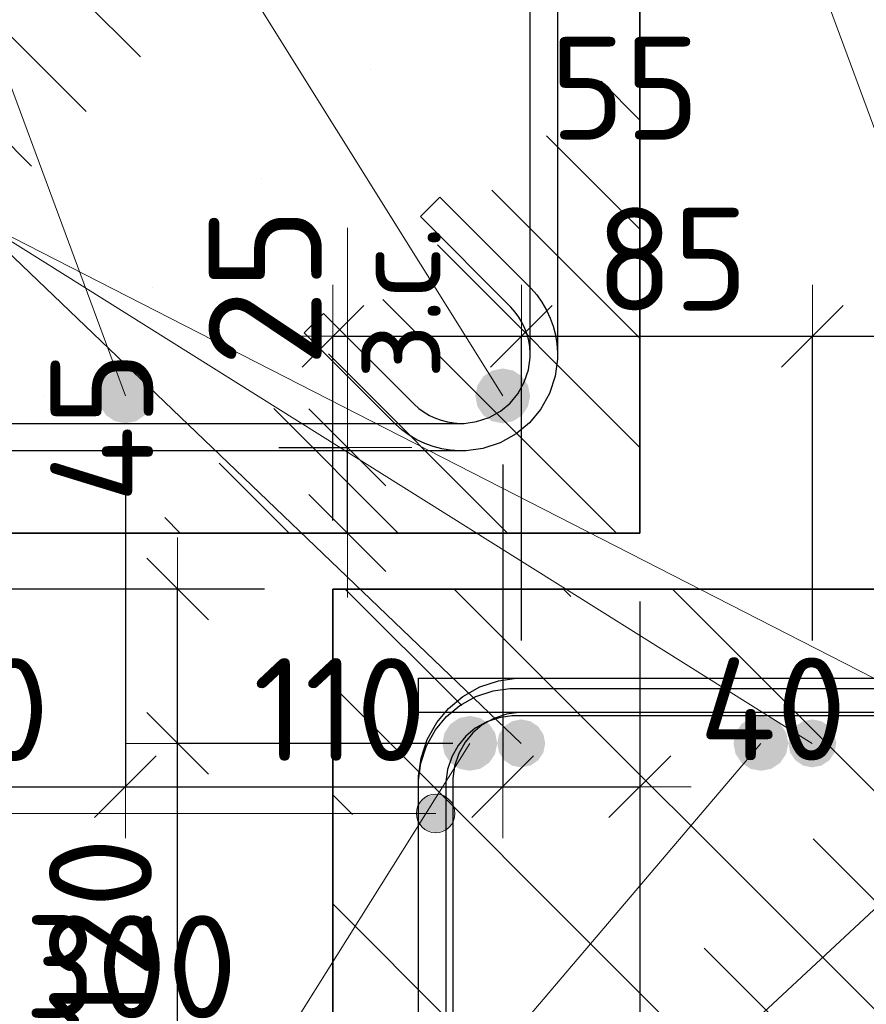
# Model space of a CAD drawing. Header units: metres. Extents: x -38 to 100, y -15 to 21.
# Tile 22 of 90: x 72.291 to 72.538, y 2.047 to 2.334. Entities that reach past the tile are written whole.
import ezdxf

# ---------------------------------------------------------------- set-up
doc = ezdxf.new("R2010")
doc.units = ezdxf.units.M
doc.header["$PDMODE"] = 65
for name, color, linetype, lineweight in [('XR$4$Арм.стержн. Хомут', 240, 'Continuous', 35), ('XR$4$Арм.стержн.горизонт. 1', 180, 'Continuous', 35), ('XR$4$Размерная линия (1)', 7, 'Continuous', 13), ('XR$4$Размерная линия_ общее', 7, 'Continuous', 13), ('XR$6$Арм. стержнями верхней зоны', 180, 'Continuous', 35), ('XR$6$Арм.стержн. Арматура края', 96, 'Continuous', 35), ('XR$6$Арм.стержн. Доп. арматура', 180, 'Continuous', 35), ('XR$6$Арм.стержн. Хомут', 240, 'Continuous', 35), ('XR$6$Арм.стержн.горизонт. 1', 180, 'Continuous', 35), ('XR$6$Размерная линия (1)', 7, 'Continuous', 13)]:
    doc.layers.add(name, color=color, linetype=linetype, lineweight=lineweight)
doc.styles.add('ISOCPEUR', font='txt')
doc.dimstyles.new('DIMSTYLE_11', dxfattribs={"dimtxt": 0.033, "dimasz": 0.0375, "dimexe": 0, "dimexo": 0, "dimgap": 0.0165, "dimtad": 2, "dimdec": 0, "dimlfac": 1000, "dimrnd": 1, "dimzin": 12, "dimdsep": 46, "dimtxsty": 'ISOCPEUR', "dimblk1": 'ALL_ML_STRICH', "dimblk2": 'ALL_ML_STRICH', "dimsah": 1, "dimcen": 0, "dimclrd": 7, "dimclre": 256, "dimclrt": 7, "dimadec": 0, "dimazin": 0, "dimtfac": 1, "dimtdec": 0, "dimtix": 1, "dimtmove": 2, "dimatfit": 3, "dimfxl": 0, "dimtvp": 1.2, "dimtzin": 0, "dimlwd": 0, "dimlwe": -3, "dimarcsym": 0})
doc.dimstyles.new('DIMSTYLE_12', dxfattribs={"dimtxt": 0.03, "dimasz": 0.03, "dimexe": 0, "dimexo": 0, "dimgap": 0.015, "dimtad": 2, "dimdec": 0, "dimlfac": 1000, "dimrnd": 1, "dimzin": 12, "dimdsep": 46, "dimtxsty": 'ISOCPEUR', "dimblk1": 'ALL_ML_STRICH', "dimblk2": 'ALL_ML_STRICH', "dimsah": 1, "dimcen": 0, "dimclrd": 7, "dimclre": 256, "dimclrt": 7, "dimadec": 0, "dimazin": 0, "dimtfac": 1, "dimtdec": 0, "dimtix": 1, "dimtmove": 2, "dimatfit": 3, "dimfxl": 0, "dimtzin": 0, "dimlwd": 0, "dimlwe": -3, "dimarcsym": 0})
doc.dimstyles.new('DIMSTYLE_14', dxfattribs={"dimtxt": 0.03, "dimasz": 0.03, "dimexe": 0, "dimexo": 0, "dimgap": 0.015, "dimtad": 2, "dimdec": 0, "dimlfac": 1000, "dimrnd": 1, "dimzin": 12, "dimdsep": 46, "dimtxsty": 'ISOCPEUR', "dimblk1": 'ALL_ML_STRICH', "dimblk2": 'ALL_ML_STRICH', "dimsah": 1, "dimcen": 0, "dimclrd": 7, "dimclre": 256, "dimclrt": 7, "dimadec": 0, "dimazin": 0, "dimtfac": 1, "dimtdec": 0, "dimtix": 1, "dimtmove": 2, "dimatfit": 3, "dimfxl": 0, "dimtvp": 1.2, "dimtzin": 0, "dimlwd": 0, "dimlwe": -3, "dimarcsym": 0})
doc.dimstyles.new('DIMSTYLE_23', dxfattribs={"dimtxt": 0.03, "dimasz": 0.03, "dimexe": 0, "dimexo": 0, "dimgap": 0.015, "dimtad": 2, "dimdec": 0, "dimlfac": 1000, "dimrnd": 5, "dimzin": 12, "dimdsep": 46, "dimtxsty": 'ISOCPEUR', "dimblk1": 'ALL_ML_STRICH', "dimblk2": 'ALL_ML_STRICH', "dimsah": 1, "dimcen": 0, "dimclrd": 7, "dimclre": 256, "dimclrt": 7, "dimadec": 0, "dimazin": 0, "dimtfac": 1, "dimtdec": 0, "dimtix": 1, "dimtmove": 2, "dimatfit": 3, "dimfxl": 0, "dimtvp": 1.2, "dimtzin": 0, "dimlwd": 0, "dimlwe": -3, "dimarcsym": 0})
doc.dimstyles.new('DIMSTYLE_24', dxfattribs={"dimtxt": 0.03, "dimasz": 0.03, "dimexe": 0, "dimexo": 0, "dimgap": 0.015, "dimtad": 2, "dimdec": 0, "dimlfac": 1000, "dimrnd": 5, "dimzin": 12, "dimdsep": 46, "dimtxsty": 'ISOCPEUR', "dimblk1": 'ALL_ML_STRICH', "dimblk2": 'ALL_ML_STRICH', "dimsah": 1, "dimcen": 0, "dimclrd": 7, "dimclre": 256, "dimclrt": 7, "dimadec": 0, "dimazin": 0, "dimtfac": 1, "dimtdec": 0, "dimtix": 1, "dimtmove": 2, "dimatfit": 3, "dimfxl": 0, "dimtzin": 0, "dimlwd": 0, "dimlwe": -3, "dimarcsym": 0})
pattern_1 = [(135, (0, 0), (-0.031819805, -0.031819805), [0.4, -0.05, 0, -0.05]), (135, (-0.01591, -0.01591), (-0.031819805, -0.031819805), [0.8, -0.1, 0.1, -0.1])]

# ---------------------------------------------------------------- blocks, each defined once
blk = doc.blocks.new('ALL_ML_STRICH')
at = {"color": 0, "linetype": 'ByBlock', "lineweight": -2}
for p, q in [((0, -0.5), (0, 0.5)), ((-0.3, -0.3), (0.3, 0.3)), ((-1, 0), (0.5, 0))]:
    blk.add_line(p, q, dxfattribs=at)
blk = doc.blocks.new('*D98')
at = {"layer": 'DEFPOINTS', "color": 7, "linetype": 'Continuous', "lineweight": 13, "transparency": 33554687}
for p in [(72.34681, 2.20903), (72.35181, 2.18403), (72.3868, 2.18403)]:
    blk.add_point(p, dxfattribs=at)
at = {"layer": 'XR$4$Размерная линия_ общее', "color": 253, "linetype": 'Continuous', "lineweight": -2, "true_color": 0xa0a0a0, "transparency": 33554687}
for p, q in [((72.36681, 2.20903), (72.3868, 2.20903)), ((72.37181, 2.18403), (72.3868, 2.18403))]:
    blk.add_line(p, q, dxfattribs=at)
at = {"layer": 'XR$4$Размерная линия_ общее', "color": 7, "linetype": 'Continuous', "lineweight": -2, "transparency": 33554687}
blk.add_line((72.3868, 2.18403), (72.3868, 2.20903), dxfattribs=at)
at = {"layer": 'XR$4$Размерная линия_ общее', "color": 7, "linetype": 'Continuous', "lineweight": 13, "transparency": 33554687, "xscale": 0.0375, "yscale": 0.0375, "zscale": 0.0375}
for p, rotation in [((72.3868, 2.20903), 90), ((72.3868, 2.18403), 270)]:
    blk.add_blockref('ALL_ML_STRICH', p, dxfattribs=dict(at, rotation=rotation))
at = {"layer": 'XR$4$Размерная линия_ общее', "color": 7, "linetype": 'Continuous', "lineweight": 13, "transparency": 33554687, "insert": (72.38701, 2.22881), "char_height": 0.027, "width": 0.00135, "attachment_point": 1, "rotation": 90, "line_spacing_factor": 0.60241, "style": 'ISOCPEUR'}
blk.add_mtext('з.с.', dxfattribs=at)
at = {"layer": 'XR$4$Размерная линия_ общее', "color": 7, "linetype": 'Continuous', "lineweight": 13, "transparency": 33554687, "insert": (72.3628, 2.25576), "char_height": 0.033, "width": 0.066, "attachment_point": 5, "rotation": 90, "style": 'ISOCPEUR'}
blk.add_mtext('\\A1;{25}', dxfattribs=at)
blk = doc.blocks.new('*D237')
at = {"layer": 'DEFPOINTS', "color": 7, "linetype": 'Continuous', "lineweight": 13, "transparency": 33554687}
for p in [(72.17211, 2.18403), (72.47211, 2.18403), (72.17211, 2.03505)]:
    blk.add_point(p, dxfattribs=at)
at = {"layer": 'XR$4$Размерная линия (1)', "color": 9, "linetype": 'Continuous', "lineweight": -2, "true_color": 0xc7c7c7, "transparency": 33554687}
for p, q in [((72.17211, 2.16403), (72.17211, 2.03505)), ((72.47211, 2.16403), (72.47211, 2.03505))]:
    blk.add_line(p, q, dxfattribs=at)
at = {"layer": 'XR$4$Размерная линия (1)', "color": 7, "linetype": 'Continuous', "lineweight": -2, "transparency": 33554687}
blk.add_line((72.17211, 2.03505), (72.47211, 2.03505), dxfattribs=at)
at = {"layer": 'XR$4$Размерная линия (1)', "color": 7, "linetype": 'Continuous', "lineweight": 13, "transparency": 33554687, "xscale": 0.03, "yscale": 0.03, "zscale": 0.03, "rotation": 180}
blk.add_blockref('ALL_ML_STRICH', (72.17211, 2.03505), dxfattribs=at)
at = {"layer": 'XR$4$Размерная линия (1)', "color": 7, "linetype": 'Continuous', "lineweight": 13, "transparency": 33554687, "xscale": 0.03, "yscale": 0.03, "zscale": 0.03}
blk.add_blockref('ALL_ML_STRICH', (72.47211, 2.03505), dxfattribs=at)
at = {"layer": 'XR$4$Размерная линия (1)', "color": 7, "linetype": 'Continuous', "lineweight": 13, "transparency": 33554687, "insert": (72.32361, 2.05755), "char_height": 0.03, "width": 0.09, "attachment_point": 5, "style": 'ISOCPEUR'}
blk.add_mtext('\\A1;{300}', dxfattribs=at)
blk = doc.blocks.new('*D239')
at = {"layer": 'DEFPOINTS', "color": 7, "linetype": 'Continuous', "lineweight": 13, "transparency": 33554687}
for p in [(72.21203, 2.22403), (72.32203, 2.22403), (72.21203, 2.11005)]:
    blk.add_point(p, dxfattribs=at)
at = {"layer": 'XR$4$Размерная линия (1)', "color": 9, "linetype": 'Continuous', "lineweight": -2, "true_color": 0xc7c7c7, "transparency": 33554687}
for p, q in [((72.21203, 2.20403), (72.21203, 2.11005)), ((72.32203, 2.20403), (72.32203, 2.11005))]:
    blk.add_line(p, q, dxfattribs=at)
at = {"layer": 'XR$4$Размерная линия (1)', "color": 7, "linetype": 'Continuous', "lineweight": -2, "transparency": 33554687}
blk.add_line((72.21203, 2.11005), (72.32203, 2.11005), dxfattribs=at)
at = {"layer": 'XR$4$Размерная линия (1)', "color": 7, "linetype": 'Continuous', "lineweight": 13, "transparency": 33554687, "xscale": 0.03, "yscale": 0.03, "zscale": 0.03, "rotation": 180}
blk.add_blockref('ALL_ML_STRICH', (72.21203, 2.11005), dxfattribs=at)
at = {"layer": 'XR$4$Размерная линия (1)', "color": 7, "linetype": 'Continuous', "lineweight": 13, "transparency": 33554687, "xscale": 0.03, "yscale": 0.03, "zscale": 0.03}
blk.add_blockref('ALL_ML_STRICH', (72.32203, 2.11005), dxfattribs=at)
at = {"layer": 'XR$4$Размерная линия (1)', "color": 7, "linetype": 'Continuous', "lineweight": 13, "transparency": 33554687, "insert": (72.27453, 2.13255), "char_height": 0.03, "width": 0.09, "attachment_point": 5, "style": 'ISOCPEUR'}
blk.add_mtext('\\A1;{110}', dxfattribs=at)
blk = doc.blocks.new('*D240')
at = {"layer": 'DEFPOINTS', "color": 7, "linetype": 'Continuous', "lineweight": 13, "transparency": 33554687}
for p in [(72.32203, 2.22403), (72.43211, 2.22403), (72.32203, 2.11005)]:
    blk.add_point(p, dxfattribs=at)
at = {"layer": 'XR$4$Размерная линия (1)', "color": 9, "linetype": 'Continuous', "lineweight": -2, "true_color": 0xc7c7c7, "transparency": 33554687}
for p, q in [((72.32203, 2.20403), (72.32203, 2.11005)), ((72.43211, 2.20403), (72.43211, 2.11005))]:
    blk.add_line(p, q, dxfattribs=at)
at = {"layer": 'XR$4$Размерная линия (1)', "color": 7, "linetype": 'Continuous', "lineweight": -2, "transparency": 33554687}
blk.add_line((72.32203, 2.11005), (72.43211, 2.11005), dxfattribs=at)
at = {"layer": 'XR$4$Размерная линия (1)', "color": 7, "linetype": 'Continuous', "lineweight": 13, "transparency": 33554687, "xscale": 0.03, "yscale": 0.03, "zscale": 0.03, "rotation": 180}
blk.add_blockref('ALL_ML_STRICH', (72.32203, 2.11005), dxfattribs=at)
at = {"layer": 'XR$4$Размерная линия (1)', "color": 7, "linetype": 'Continuous', "lineweight": 13, "transparency": 33554687, "xscale": 0.03, "yscale": 0.03, "zscale": 0.03}
blk.add_blockref('ALL_ML_STRICH', (72.43211, 2.11005), dxfattribs=at)
at = {"layer": 'XR$4$Размерная линия (1)', "color": 7, "linetype": 'Continuous', "lineweight": 13, "transparency": 33554687, "insert": (72.38457, 2.13255), "char_height": 0.03, "width": 0.09, "attachment_point": 5, "style": 'ISOCPEUR'}
blk.add_mtext('\\A1;{110}', dxfattribs=at)
blk = doc.blocks.new('*D241')
at = {"layer": 'DEFPOINTS', "color": 7, "linetype": 'Continuous', "lineweight": 13, "transparency": 33554687}
for p in [(72.43211, 2.22403), (72.47211, 2.18403), (72.43211, 2.11005)]:
    blk.add_point(p, dxfattribs=at)
at = {"layer": 'XR$4$Размерная линия (1)', "color": 9, "linetype": 'Continuous', "lineweight": -2, "true_color": 0xc7c7c7, "transparency": 33554687}
for p, q in [((72.43211, 2.20403), (72.43211, 2.11005)), ((72.47211, 2.16403), (72.47211, 2.11005))]:
    blk.add_line(p, q, dxfattribs=at)
at = {"layer": 'XR$4$Размерная линия (1)', "color": 7, "linetype": 'Continuous', "lineweight": -2, "transparency": 33554687}
blk.add_line((72.43211, 2.11005), (72.47211, 2.11005), dxfattribs=at)
at = {"layer": 'XR$4$Размерная линия (1)', "color": 7, "linetype": 'Continuous', "lineweight": 13, "transparency": 33554687, "xscale": 0.03, "yscale": 0.03, "zscale": 0.03, "rotation": 180}
blk.add_blockref('ALL_ML_STRICH', (72.43211, 2.11005), dxfattribs=at)
at = {"layer": 'XR$4$Размерная линия (1)', "color": 7, "linetype": 'Continuous', "lineweight": 13, "transparency": 33554687, "xscale": 0.03, "yscale": 0.03, "zscale": 0.03}
blk.add_blockref('ALL_ML_STRICH', (72.47211, 2.11005), dxfattribs=at)
at = {"layer": 'XR$4$Размерная линия (1)', "color": 7, "linetype": 'Continuous', "lineweight": 13, "transparency": 33554687, "insert": (72.51092, 2.13273), "char_height": 0.03, "width": 0.06, "attachment_point": 5, "style": 'ISOCPEUR'}
blk.add_mtext('\\A1;{40}', dxfattribs=at)
blk = doc.blocks.new('*D401')
at = {"layer": 'DEFPOINTS', "color": 7, "linetype": 'Continuous', "lineweight": 13, "transparency": 33554687}
for p in [(72.38258, 2.16769), (72.26224, 1.86769), (72.38255, 1.86769)]:
    blk.add_point(p, dxfattribs=at)
at = {"layer": 'XR$6$Размерная линия (1)', "color": 9, "linetype": 'Continuous', "lineweight": -2, "true_color": 0xc7c7c7, "transparency": 33554687}
for p, q in [((72.36258, 2.16769), (72.26224, 2.16769)), ((72.36255, 1.86769), (72.26224, 1.86769))]:
    blk.add_line(p, q, dxfattribs=at)
at = {"layer": 'XR$6$Размерная линия (1)', "color": 7, "linetype": 'Continuous', "lineweight": -2, "transparency": 33554687}
blk.add_line((72.26224, 1.86769), (72.26224, 2.16769), dxfattribs=at)
at = {"layer": 'XR$6$Размерная линия (1)', "color": 7, "linetype": 'Continuous', "lineweight": 13, "transparency": 33554687, "xscale": 0.03, "yscale": 0.03, "zscale": 0.03}
for p, rotation in [((72.26224, 2.16769), 90), ((72.26224, 1.86769), 270)]:
    blk.add_blockref('ALL_ML_STRICH', p, dxfattribs=dict(at, rotation=rotation))
at = {"layer": 'XR$6$Размерная линия (1)', "color": 7, "linetype": 'Continuous', "lineweight": 13, "transparency": 33554687, "insert": (72.23974, 2.01919), "char_height": 0.03, "width": 0.09, "attachment_point": 5, "rotation": 90, "style": 'ISOCPEUR'}
blk.add_mtext('\\A1;{300}', dxfattribs=at)
blk = doc.blocks.new('*D411')
at = {"layer": 'DEFPOINTS', "color": 7, "linetype": 'Continuous', "lineweight": 13, "transparency": 33554687}
for p in [(72.43755, 2.12269), (72.33724, 2.00269), (72.42251, 2.00269)]:
    blk.add_point(p, dxfattribs=at)
at = {"layer": 'XR$6$Размерная линия (1)', "color": 9, "linetype": 'Continuous', "lineweight": -2, "true_color": 0xc7c7c7, "transparency": 33554687}
for p, q in [((72.41755, 2.12269), (72.33724, 2.12269)), ((72.40251, 2.00269), (72.33724, 2.00269))]:
    blk.add_line(p, q, dxfattribs=at)
at = {"layer": 'XR$6$Размерная линия (1)', "color": 7, "linetype": 'Continuous', "lineweight": -2, "transparency": 33554687}
blk.add_line((72.33724, 2.00269), (72.33724, 2.12269), dxfattribs=at)
at = {"layer": 'XR$6$Размерная линия (1)', "color": 7, "linetype": 'Continuous', "lineweight": 13, "transparency": 33554687, "xscale": 0.03, "yscale": 0.03, "zscale": 0.03}
for p, rotation in [((72.33724, 2.12269), 90), ((72.33724, 2.00269), 270)]:
    blk.add_blockref('ALL_ML_STRICH', p, dxfattribs=dict(at, rotation=rotation))
at = {"layer": 'XR$6$Размерная линия (1)', "color": 7, "linetype": 'Continuous', "lineweight": 13, "transparency": 33554687, "insert": (72.31474, 2.06719), "char_height": 0.03, "width": 0.09, "attachment_point": 5, "rotation": 90, "style": 'ISOCPEUR'}
blk.add_mtext('\\A1;{120}', dxfattribs=at)
blk = doc.blocks.new('*D412')
at = {"layer": 'DEFPOINTS', "color": 7, "linetype": 'Continuous', "lineweight": 13, "transparency": 33554687}
for p in [(72.38255, 2.16769), (72.33724, 2.12269), (72.43755, 2.12269)]:
    blk.add_point(p, dxfattribs=at)
at = {"layer": 'XR$6$Размерная линия (1)', "color": 9, "linetype": 'Continuous', "lineweight": -2, "true_color": 0xc7c7c7, "transparency": 33554687}
for p, q in [((72.36255, 2.16769), (72.33724, 2.16769)), ((72.41755, 2.12269), (72.33724, 2.12269))]:
    blk.add_line(p, q, dxfattribs=at)
at = {"layer": 'XR$6$Размерная линия (1)', "color": 7, "linetype": 'Continuous', "lineweight": -2, "transparency": 33554687}
blk.add_line((72.33724, 2.12269), (72.33724, 2.16769), dxfattribs=at)
at = {"layer": 'XR$6$Размерная линия (1)', "color": 7, "linetype": 'Continuous', "lineweight": 13, "transparency": 33554687, "xscale": 0.03, "yscale": 0.03, "zscale": 0.03}
for p, rotation in [((72.33724, 2.16769), 90), ((72.33724, 2.12269), 270)]:
    blk.add_blockref('ALL_ML_STRICH', p, dxfattribs=dict(at, rotation=rotation))
at = {"layer": 'XR$6$Размерная линия (1)', "color": 7, "linetype": 'Continuous', "lineweight": 13, "transparency": 33554687, "insert": (72.31514, 2.21497), "char_height": 0.03, "width": 0.06, "attachment_point": 5, "rotation": 90, "style": 'ISOCPEUR'}
blk.add_mtext('\\A1;{45}', dxfattribs=at)
blk = doc.blocks.new('*D414')
at = {"layer": 'DEFPOINTS', "color": 7, "linetype": 'Continuous', "lineweight": 13, "transparency": 33554687}
for p in [(72.38255, 2.24143), (72.38255, 2.16769), (72.43755, 2.13269)]:
    blk.add_point(p, dxfattribs=at)
at = {"layer": 'XR$6$Размерная линия (1)', "color": 9, "linetype": 'Continuous', "lineweight": -2, "true_color": 0xc7c7c7, "transparency": 33554687}
for p, q in [((72.38255, 2.18769), (72.38255, 2.24143)), ((72.43755, 2.15269), (72.43755, 2.24143))]:
    blk.add_line(p, q, dxfattribs=at)
at = {"layer": 'XR$6$Размерная линия (1)', "color": 7, "linetype": 'Continuous', "lineweight": -2, "transparency": 33554687}
blk.add_line((72.38255, 2.24143), (72.43755, 2.24143), dxfattribs=at)
at = {"layer": 'XR$6$Размерная линия (1)', "color": 7, "linetype": 'Continuous', "lineweight": 13, "transparency": 33554687, "xscale": 0.03, "yscale": 0.03, "zscale": 0.03, "rotation": 180}
blk.add_blockref('ALL_ML_STRICH', (72.38255, 2.24143), dxfattribs=at)
at = {"layer": 'XR$6$Размерная линия (1)', "color": 7, "linetype": 'Continuous', "lineweight": 13, "transparency": 33554687, "xscale": 0.03, "yscale": 0.03, "zscale": 0.03}
blk.add_blockref('ALL_ML_STRICH', (72.43755, 2.24143), dxfattribs=at)
at = {"layer": 'XR$6$Размерная линия (1)', "color": 7, "linetype": 'Continuous', "lineweight": 13, "transparency": 33554687, "insert": (72.46777, 2.31378), "char_height": 0.03, "width": 0.06, "attachment_point": 5, "style": 'ISOCPEUR'}
blk.add_mtext('\\A1;{55}', dxfattribs=at)
blk = doc.blocks.new('*D415')
at = {"layer": 'DEFPOINTS', "color": 7, "linetype": 'Continuous', "lineweight": 13, "transparency": 33554687}
for p in [(72.43755, 2.24143), (72.43755, 2.13269), (72.52247, 2.13269)]:
    blk.add_point(p, dxfattribs=at)
at = {"layer": 'XR$6$Размерная линия (1)', "color": 9, "linetype": 'Continuous', "lineweight": -2, "true_color": 0xc7c7c7, "transparency": 33554687}
for p, q in [((72.43755, 2.15269), (72.43755, 2.24143)), ((72.52247, 2.15269), (72.52247, 2.24143))]:
    blk.add_line(p, q, dxfattribs=at)
at = {"layer": 'XR$6$Размерная линия (1)', "color": 7, "linetype": 'Continuous', "lineweight": -2, "transparency": 33554687}
blk.add_line((72.43755, 2.24143), (72.52247, 2.24143), dxfattribs=at)
at = {"layer": 'XR$6$Размерная линия (1)', "color": 7, "linetype": 'Continuous', "lineweight": 13, "transparency": 33554687, "xscale": 0.03, "yscale": 0.03, "zscale": 0.03, "rotation": 180}
blk.add_blockref('ALL_ML_STRICH', (72.43755, 2.24143), dxfattribs=at)
at = {"layer": 'XR$6$Размерная линия (1)', "color": 7, "linetype": 'Continuous', "lineweight": 13, "transparency": 33554687, "xscale": 0.03, "yscale": 0.03, "zscale": 0.03}
blk.add_blockref('ALL_ML_STRICH', (72.52247, 2.24143), dxfattribs=at)
at = {"layer": 'XR$6$Размерная линия (1)', "color": 7, "linetype": 'Continuous', "lineweight": 13, "transparency": 33554687, "insert": (72.48151, 2.26393), "char_height": 0.03, "width": 0.06, "attachment_point": 5, "style": 'ISOCPEUR'}
blk.add_mtext('\\A1;{85}', dxfattribs=at)
blk = doc.blocks.new('*D416')
at = {"layer": 'DEFPOINTS', "color": 7, "linetype": 'Continuous', "lineweight": 13, "transparency": 33554687}
for p in [(72.52247, 2.24143), (72.52247, 2.13269), (72.57755, 2.13269)]:
    blk.add_point(p, dxfattribs=at)
at = {"layer": 'XR$6$Размерная линия (1)', "color": 9, "linetype": 'Continuous', "lineweight": -2, "true_color": 0xc7c7c7, "transparency": 33554687}
for p, q in [((72.52247, 2.15269), (72.52247, 2.24143)), ((72.57755, 2.15269), (72.57755, 2.24143))]:
    blk.add_line(p, q, dxfattribs=at)
at = {"layer": 'XR$6$Размерная линия (1)', "color": 7, "linetype": 'Continuous', "lineweight": -2, "transparency": 33554687}
blk.add_line((72.52247, 2.24143), (72.57755, 2.24143), dxfattribs=at)
at = {"layer": 'XR$6$Размерная линия (1)', "color": 7, "linetype": 'Continuous', "lineweight": 13, "transparency": 33554687, "xscale": 0.03, "yscale": 0.03, "zscale": 0.03, "rotation": 180}
blk.add_blockref('ALL_ML_STRICH', (72.52247, 2.24143), dxfattribs=at)
at = {"layer": 'XR$6$Размерная линия (1)', "color": 7, "linetype": 'Continuous', "lineweight": 13, "transparency": 33554687, "xscale": 0.03, "yscale": 0.03, "zscale": 0.03}
blk.add_blockref('ALL_ML_STRICH', (72.57755, 2.24143), dxfattribs=at)
at = {"layer": 'XR$6$Размерная линия (1)', "color": 7, "linetype": 'Continuous', "lineweight": 13, "transparency": 33554687, "insert": (72.62416, 2.26411), "char_height": 0.03, "width": 0.06, "attachment_point": 5, "style": 'ISOCPEUR'}
blk.add_mtext('\\A1;{55}', dxfattribs=at)

msp = doc.modelspace()

# ---------------------------------------------------------------- hatches: boundary and pattern name
at = {"linetype": 'Continuous', "lineweight": 13, "transparency": 33554687}
h = msp.add_hatch(dxfattribs=at)
h.set_pattern_fill('__________540', scale=0.015, style=0, pattern_type=2)
h.set_pattern_definition(pattern_1)
h.paths.add_polyline_path([(72.47211, 2.54403), (72.17211, 2.54403), (72.17211, 2.18403), (72.47211, 2.18403)], flags=0)
h = msp.add_hatch(dxfattribs=at)
h.set_pattern_fill('__________540', scale=0.015, style=0, pattern_type=2)
h.set_pattern_definition(pattern_1)
h.paths.add_polyline_path([(72.38255, 2.16769), (72.38255, 1.96769), (72.80173, 1.96769), (72.80173, 2.16769)], flags=0)
at = {"layer": 'XR$4$Арм.стержн.горизонт. 1', "linetype": 'Continuous', "lineweight": 50, "transparency": 33554687}
for points in [[(72.33003, 2.22403), (72.32942, 2.2271), (72.32769, 2.22969), (72.32509, 2.23142), (72.32203, 2.23203), (72.31897, 2.23142), (72.31638, 2.22969), (72.31464, 2.2271), (72.31403, 2.22403), (72.31464, 2.22097), (72.31638, 2.21838), (72.31897, 2.21664), (72.32203, 2.21603), (72.32509, 2.21664), (72.32769, 2.21838), (72.32942, 2.22097)], [(72.44011, 2.22403), (72.4395, 2.2271), (72.43777, 2.22969), (72.43517, 2.23142), (72.43211, 2.23203), (72.42905, 2.23142), (72.42645, 2.22969), (72.42472, 2.2271), (72.42411, 2.22403), (72.42472, 2.22097), (72.42645, 2.21838), (72.42905, 2.21664), (72.43211, 2.21603), (72.43517, 2.21664), (72.43777, 2.21838), (72.4395, 2.22097)]]:
    msp.add_hatch(color=7, dxfattribs=at).paths.add_polyline_path(points)
at = {"layer": 'XR$6$Арм.стержн. Арматура края', "linetype": 'Continuous', "lineweight": 13, "transparency": 33554687}
for points in [[(72.40973, 2.10709), (72.41255, 2.09663), (72.41255, 2.10788)], [(72.41255, 2.10788), (72.41255, 2.09663), (72.41536, 2.09742)], [(72.41255, 2.10788), (72.41536, 2.09742), (72.41536, 2.10709)], [(72.40771, 2.09944), (72.40771, 2.10507), (72.40692, 2.10226)], [(72.40771, 2.10507), (72.40973, 2.09742), (72.40973, 2.10709)], [(72.40771, 2.10507), (72.40771, 2.09944), (72.40973, 2.09742)], [(72.40973, 2.10709), (72.40973, 2.09742), (72.41255, 2.09663)], [(72.41536, 2.10709), (72.41536, 2.09742), (72.41738, 2.09944)], [(72.41536, 2.10709), (72.41738, 2.09944), (72.41738, 2.10507)], [(72.41738, 2.10507), (72.41738, 2.09944), (72.41817, 2.10226)]]:
    msp.add_hatch(color=7, dxfattribs=at).paths.add_polyline_path(points)
at = {"layer": 'XR$6$Арм.стержн. Доп. арматура', "linetype": 'Continuous', "lineweight": 50, "transparency": 33554687}
for points in [[(72.44451, 2.12269), (72.44397, 2.12536), (72.44246, 2.12764), (72.44019, 2.12915), (72.43751, 2.12969), (72.43483, 2.12915), (72.43256, 2.12764), (72.43104, 2.12536), (72.43051, 2.12269), (72.43104, 2.12001), (72.43256, 2.11774), (72.43483, 2.11622), (72.43751, 2.11569), (72.44019, 2.11622), (72.44246, 2.11774), (72.44397, 2.12001)], [(72.52943, 2.12269), (72.5289, 2.12536), (72.52738, 2.12764), (72.52511, 2.12915), (72.52243, 2.12969), (72.51975, 2.12915), (72.51748, 2.12764), (72.51597, 2.12536), (72.51543, 2.12269), (72.51597, 2.12001), (72.51748, 2.11774), (72.51975, 2.11622), (72.52243, 2.11569), (72.52511, 2.11622), (72.52738, 2.11774), (72.5289, 2.12001)]]:
    msp.add_hatch(color=7, dxfattribs=at).paths.add_polyline_path(points)
at = {"layer": 'XR$6$Арм.стержн.горизонт. 1', "linetype": 'Continuous', "lineweight": 50, "transparency": 33554687}
for points in [[(72.43051, 2.12269), (72.4299, 2.12575), (72.42816, 2.12834), (72.42557, 2.13008), (72.42251, 2.13069), (72.41945, 2.13008), (72.41685, 2.12834), (72.41512, 2.12575), (72.41451, 2.12269), (72.41512, 2.11962), (72.41685, 2.11703), (72.41945, 2.11529), (72.42251, 2.11469), (72.42557, 2.11529), (72.42816, 2.11703), (72.4299, 2.11962)], [(72.51543, 2.12269), (72.51482, 2.12575), (72.51309, 2.12834), (72.51049, 2.13008), (72.50743, 2.13069), (72.50437, 2.13008), (72.50178, 2.12834), (72.50004, 2.12575), (72.49943, 2.12269), (72.50004, 2.11962), (72.50178, 2.11703), (72.50437, 2.11529), (72.50743, 2.11469), (72.51049, 2.11529), (72.51309, 2.11703), (72.51482, 2.11962)]]:
    msp.add_hatch(color=7, dxfattribs=at).paths.add_polyline_path(points)

# ---------------------------------------------------------------- linework, layer by layer
at = {"color": 7, "linetype": 'Continuous', "lineweight": 13, "transparency": 33554687}
for p, q in [((72.51215, 2.37898), (72.57062, 2.22046)), ((72.3868, 2.20903), (72.3868, 2.27303))]:
    msp.add_line(p, q, dxfattribs=at)
at = {"color": 7, "linetype": 'Continuous', "lineweight": 35, "transparency": 33554687}
for p, q in [((72.47211, 2.18403), (72.47211, 2.34403)), ((72.17211, 2.18403), (72.47211, 2.18403)), ((72.38255, 2.16769), (72.38255, 1.96769)), ((72.80173, 2.16769), (72.38255, 2.16769))]:
    msp.add_line(p, q, dxfattribs=at)
at = {"layer": 'XR$4$Арм.стержн. Хомут', "color": 40, "linetype": 'Continuous', "lineweight": 25, "transparency": 33554687}
for points in [[(72.44811, 2.49136), (72.44811, 2.23471), (72.44743, 2.22983), (72.44575, 2.22475), (72.44314, 2.22007), (72.43992, 2.21622), (72.43607, 2.21301), (72.43139, 2.21039), (72.42631, 2.20871), (72.42143, 2.20803), (72.41944, 2.20803), (72.41692, 2.20821), (72.41435, 2.20863), (72.41181, 2.20929), (72.40939, 2.21016), (72.40706, 2.21125), (72.4048, 2.21258), (72.40269, 2.21411), (72.40078, 2.21577), (72.37415, 2.2424), (72.3798, 2.24805)], [(72.44811, 2.49136), (72.44811, 2.23471), (72.44743, 2.22983), (72.44575, 2.22475), (72.44314, 2.22007), (72.43992, 2.21622), (72.43607, 2.21301), (72.43139, 2.21039), (72.42631, 2.20871), (72.42143, 2.20803), (72.41944, 2.20803), (72.41692, 2.20821), (72.41435, 2.20863), (72.41181, 2.20929), (72.40939, 2.21016), (72.40706, 2.21125), (72.4048, 2.21258), (72.40269, 2.21411), (72.40078, 2.21577), (72.37415, 2.2424), (72.3798, 2.24805)], [(72.3798, 2.24805), (72.40624, 2.22162), (72.40766, 2.22039), (72.40918, 2.21929), (72.41079, 2.21834), (72.41246, 2.21756), (72.41418, 2.21694), (72.41599, 2.21647), (72.41785, 2.21617), (72.41973, 2.21603), (72.42088, 2.21603), (72.42449, 2.21654), (72.42816, 2.21774), (72.43151, 2.21962), (72.43424, 2.2219), (72.43652, 2.22463), (72.4384, 2.22799), (72.43961, 2.23165), (72.44011, 2.23526), (72.44011, 2.4908)], [(72.3798, 2.24805), (72.40624, 2.22162), (72.40766, 2.22039), (72.40918, 2.21929), (72.41079, 2.21834), (72.41246, 2.21756), (72.41418, 2.21694), (72.41599, 2.21647), (72.41785, 2.21617), (72.41973, 2.21603), (72.42088, 2.21603), (72.42449, 2.21654), (72.42816, 2.21774), (72.43151, 2.21962), (72.43424, 2.2219), (72.43652, 2.22463), (72.4384, 2.22799), (72.43961, 2.23165), (72.44011, 2.23526), (72.44011, 2.4908)], [(72.2233, 2.21603), (72.42088, 2.21603), (72.42449, 2.21654), (72.42816, 2.21774), (72.43151, 2.21962), (72.43424, 2.2219), (72.43652, 2.22463), (72.4384, 2.22799), (72.43961, 2.23165), (72.44011, 2.23526), (72.44011, 2.23642), (72.43998, 2.2383), (72.43968, 2.24015), (72.43921, 2.24196), (72.43858, 2.24369), (72.4378, 2.24535), (72.43685, 2.24696), (72.43576, 2.24848), (72.43452, 2.24991), (72.40809, 2.27634), (72.41374, 2.282), (72.44038, 2.25536), (72.44203, 2.25346), (72.44356, 2.25134), (72.44489, 2.24908), (72.44598, 2.24675), (72.44686, 2.24433), (72.44751, 2.2418), (72.44793, 2.23922), (72.44811, 2.2367), (72.44811, 2.23471), (72.44743, 2.22983), (72.44575, 2.22475), (72.44314, 2.22007), (72.43992, 2.21622), (72.43607, 2.21301), (72.43139, 2.21039), (72.42631, 2.20871), (72.42143, 2.20803), (72.22275, 2.20803)], [(72.2233, 2.21603), (72.42088, 2.21603), (72.42449, 2.21654), (72.42816, 2.21774), (72.43151, 2.21962), (72.43424, 2.2219), (72.43652, 2.22463), (72.4384, 2.22799), (72.43961, 2.23165), (72.44011, 2.23526), (72.44011, 2.23642), (72.43998, 2.2383), (72.43968, 2.24015), (72.43921, 2.24196), (72.43858, 2.24369), (72.4378, 2.24535), (72.43685, 2.24696), (72.43576, 2.24848), (72.43452, 2.24991), (72.40809, 2.27634), (72.41374, 2.282), (72.44038, 2.25536), (72.44203, 2.25346), (72.44356, 2.25134), (72.44489, 2.24908), (72.44598, 2.24675), (72.44686, 2.24433), (72.44751, 2.2418), (72.44793, 2.23922), (72.44811, 2.2367), (72.44811, 2.23471), (72.44743, 2.22983), (72.44575, 2.22475), (72.44314, 2.22007), (72.43992, 2.21622), (72.43607, 2.21301), (72.43139, 2.21039), (72.42631, 2.20871), (72.42143, 2.20803), (72.22275, 2.20803)]]:
    msp.add_lwpolyline(points, dxfattribs=at)
at = {"layer": 'XR$4$Арм.стержн.горизонт. 1', "color": 7, "linetype": 'Continuous', "lineweight": 13, "transparency": 33554687}
for q in [(72.43211, 2.22403), (72.32203, 2.22403)]:
    msp.add_line((72.16184, 2.65643), q, dxfattribs=at)
at = {"layer": 'XR$6$Арм. стержнями верхней зоны', "color": 4, "linetype": 'Continuous', "lineweight": 25, "transparency": 33554687}
msp.add_lwpolyline([(72.40755, 2.14169), (72.80673, 2.14169), (72.80673, 2.13169), (72.40755, 2.13169), (72.40755, 2.14169)], dxfattribs=at)
msp.add_lwpolyline([(72.40755, 2.14169), (72.80673, 2.14169), (72.80673, 2.13169), (72.40755, 2.13169), (72.40755, 2.14169)], dxfattribs=at)
msp.add_lwpolyline([(72.40755, 2.14169), (72.80673, 2.14169), (72.80673, 2.13169), (72.40755, 2.13169), (72.40755, 2.14169)], dxfattribs=at)
at = {"layer": 'XR$6$Арм.стержн. Арматура края', "color": 7, "linetype": 'Continuous', "lineweight": 13, "transparency": 33554687}
for p, q in [((72.41255, 2.10788), (72.41255, 2.10788)), ((72.23205, 2.10226), (72.41255, 2.10226)), ((72.40692, 2.10226), (72.40692, 2.10226)), ((72.41817, 2.10226), (72.41817, 2.10226)), ((72.41255, 2.09663), (72.41255, 2.09663))]:
    msp.add_line(p, q, dxfattribs=at)
at = {"layer": 'XR$6$Арм.стержн. Арматура края', "color": 4, "linetype": 'Continuous', "lineweight": 25, "transparency": 33554687}
msp.add_lwpolyline([(72.40755, 2.03625), (72.40755, 2.11312), (72.40827, 2.11834), (72.41007, 2.12378), (72.41287, 2.12879), (72.41632, 2.13291), (72.42045, 2.13636), (72.42546, 2.13917), (72.4309, 2.14096), (72.43611, 2.14169), (72.80673, 2.14169), (72.80673, 2.13169), (72.4368, 2.13169), (72.43317, 2.13118), (72.4295, 2.12997), (72.42614, 2.12809), (72.42342, 2.12581), (72.42114, 2.12309), (72.41926, 2.11973), (72.41805, 2.11606), (72.41755, 2.11243), (72.41755, 2.03694)], dxfattribs=at)
msp.add_lwpolyline([(72.40755, 2.03625), (72.40755, 2.11312), (72.40827, 2.11834), (72.41007, 2.12378), (72.41287, 2.12879), (72.41632, 2.13291), (72.42045, 2.13636), (72.42546, 2.13917), (72.4309, 2.14096), (72.43611, 2.14169), (72.80673, 2.14169), (72.80673, 2.13169), (72.4368, 2.13169), (72.43317, 2.13118), (72.4295, 2.12997), (72.42614, 2.12809), (72.42342, 2.12581), (72.42114, 2.12309), (72.41926, 2.11973), (72.41805, 2.11606), (72.41755, 2.11243), (72.41755, 2.03694)], dxfattribs=at)
at = {"layer": 'XR$6$Арм.стержн. Арматура края', "color": 7, "linetype": 'Continuous', "lineweight": 13, "transparency": 33554687}
msp.add_circle((72.41255, 2.10226), 0.00563, dxfattribs=at)
at = {"layer": 'XR$6$Арм.стержн. Доп. арматура', "color": 7, "linetype": 'Continuous', "lineweight": 13, "transparency": 33554687}
for q in [(72.52243, 2.12269), (72.57751, 2.12269), (72.43751, 2.12269)]:
    msp.add_line((72.27661, 2.27661), q, dxfattribs=at)
at = {"layer": 'XR$6$Арм.стержн. Хомут', "color": 40, "linetype": 'Continuous', "lineweight": 25, "transparency": 33554687}
for points in [[(72.40751, 1.91936), (72.40751, 2.11201), (72.40819, 2.11689), (72.40986, 2.12197), (72.41248, 2.12665), (72.4157, 2.1305), (72.41955, 2.13371), (72.42422, 2.13633), (72.4293, 2.13801), (72.43419, 2.13869), (72.58087, 2.13869), (72.58575, 2.13801), (72.59083, 2.13633), (72.59551, 2.13371), (72.59936, 2.1305), (72.60257, 2.12665), (72.60519, 2.12197), (72.60687, 2.11689), (72.60755, 2.11201), (72.60755, 1.91936)], [(72.40751, 1.91936), (72.40751, 2.11201), (72.40819, 2.11689), (72.40986, 2.12197), (72.41248, 2.12665), (72.4157, 2.1305), (72.41955, 2.13371), (72.42422, 2.13633), (72.4293, 2.13801), (72.43419, 2.13869), (72.58087, 2.13869), (72.58575, 2.13801), (72.59083, 2.13633), (72.59551, 2.13371), (72.59936, 2.1305), (72.60257, 2.12665), (72.60519, 2.12197), (72.60687, 2.11689), (72.60755, 2.11201), (72.60755, 1.91936)], [(72.59955, 1.91992), (72.59955, 2.11145), (72.59904, 2.11507), (72.59784, 2.11873), (72.59596, 2.12209), (72.59368, 2.12482), (72.59095, 2.1271), (72.58759, 2.12898), (72.58393, 2.13018), (72.58032, 2.13069), (72.43474, 2.13069), (72.43112, 2.13018), (72.42746, 2.12898), (72.42411, 2.1271), (72.42138, 2.12482), (72.4191, 2.12209), (72.41722, 2.11873), (72.41601, 2.11507), (72.41551, 2.11145), (72.41551, 1.91992)], [(72.59955, 1.91992), (72.59955, 2.11145), (72.59904, 2.11507), (72.59784, 2.11873), (72.59596, 2.12209), (72.59368, 2.12482), (72.59095, 2.1271), (72.58759, 2.12898), (72.58393, 2.13018), (72.58032, 2.13069), (72.43474, 2.13069), (72.43112, 2.13018), (72.42746, 2.12898), (72.42411, 2.1271), (72.42138, 2.12482), (72.4191, 2.12209), (72.41722, 2.11873), (72.41601, 2.11507), (72.41551, 2.11145), (72.41551, 1.91992)]]:
    msp.add_lwpolyline(points, dxfattribs=at)
at = {"layer": 'XR$6$Арм.стержн.горизонт. 1', "color": 7, "linetype": 'Continuous', "lineweight": 13, "transparency": 33554687}
for q in [(72.50743, 2.12269), (72.59251, 2.12269), (72.42251, 2.12269)]:
    msp.add_line((72.18414, 1.74281), q, dxfattribs=at)

# ---------------------------------------------------------------- dimensions: what is measured, and where the dimension line sits
at = {"layer": 'XR$4$Размерная линия (1)', "color": 7, "linetype": 'Continuous', "lineweight": 13, "transparency": 33554687}
for base, p1, p2, dimstyle, picture, middle in [((72.32203, 2.11005), (72.21203, 2.20403), (72.32203, 2.20403), 'DIMSTYLE_24', '*D239', (72.27453, 2.13255)), ((72.43211, 2.11005), (72.32203, 2.20403), (72.43211, 2.20403), 'DIMSTYLE_24', '*D240', (72.38457, 2.13255)), ((72.47211, 2.11005), (72.43211, 2.20403), (72.47211, 2.16403), 'DIMSTYLE_23', '*D241', (72.51092, 2.13273)), ((72.47211, 2.03505), (72.17211, 2.16403), (72.47211, 2.16403), 'DIMSTYLE_24', '*D237', (72.32361, 2.05755))]:
    dim = msp.add_linear_dim(base=base, p1=p1, p2=p2, dimstyle=dimstyle, override={"dimpost": '<>', "dimclrd": 7, "dimclre": 9, "dimclrt": 7, "dimlwd": 0, "dimlwe": 65533}, dxfattribs=at)
    dim.commit()
    dim.dimension.update_dxf_attribs({"geometry": picture, "text_midpoint": middle, "dimtype": 160})
at = {"layer": 'XR$4$Размерная линия_ общее', "color": 7, "linetype": 'Continuous', "lineweight": 13, "transparency": 33554687}
dim = msp.add_linear_dim(base=(72.3868, 2.20903), p1=(72.37181, 2.18403), p2=(72.36681, 2.20903), angle=90, text='<>\\Xз.с.', dimstyle='DIMSTYLE_11', override={"dimpost": '<>', "dimclrd": 7, "dimclre": 253, "dimclrt": 7, "dimlwd": 0, "dimlwe": 65533}, dxfattribs=at)
dim.commit()
dim.dimension.update_dxf_attribs({"geometry": '*D98', "text_midpoint": (72.3628, 2.25576), "dimtype": 160})
at = {"layer": 'XR$6$Размерная линия (1)', "color": 7, "linetype": 'Continuous', "lineweight": 13, "transparency": 33554687}
for base, p1, p2, dimstyle, picture, middle in [((72.43755, 2.24143), (72.38255, 2.18769), (72.43755, 2.15269), 'DIMSTYLE_23', '*D414', (72.46777, 2.31378)), ((72.52247, 2.24143), (72.43755, 2.15269), (72.52247, 2.15269), 'DIMSTYLE_24', '*D415', (72.48151, 2.26393)), ((72.57755, 2.24143), (72.52247, 2.15269), (72.57755, 2.15269), 'DIMSTYLE_23', '*D416', (72.62416, 2.26411))]:
    dim = msp.add_linear_dim(base=base, p1=p1, p2=p2, dimstyle=dimstyle, override={"dimpost": '<>', "dimclrd": 7, "dimclre": 9, "dimclrt": 7, "dimlwd": 0, "dimlwe": 65533}, dxfattribs=at)
    dim.commit()
    dim.dimension.update_dxf_attribs({"geometry": picture, "text_midpoint": middle, "dimtype": 160})
for base, p1, p2, dimstyle, picture, middle in [((72.33724, 2.16769), (72.41755, 2.12269), (72.36255, 2.16769), 'DIMSTYLE_14', '*D412', (72.31514, 2.21497)), ((72.26224, 2.16769), (72.36255, 1.86769), (72.36258, 2.16769), 'DIMSTYLE_12', '*D401', (72.23974, 2.01919)), ((72.33724, 2.12269), (72.40251, 2.00269), (72.41755, 2.12269), 'DIMSTYLE_12', '*D411', (72.31474, 2.06719))]:
    dim = msp.add_linear_dim(base=base, p1=p1, p2=p2, angle=90, dimstyle=dimstyle, override={"dimpost": '<>', "dimclrd": 7, "dimclre": 9, "dimclrt": 7, "dimlwd": 0, "dimlwe": 65533}, dxfattribs=at)
    dim.commit()
    dim.dimension.update_dxf_attribs({"geometry": picture, "text_midpoint": middle, "dimtype": 160})

doc.saveas('drawing.dxf')
